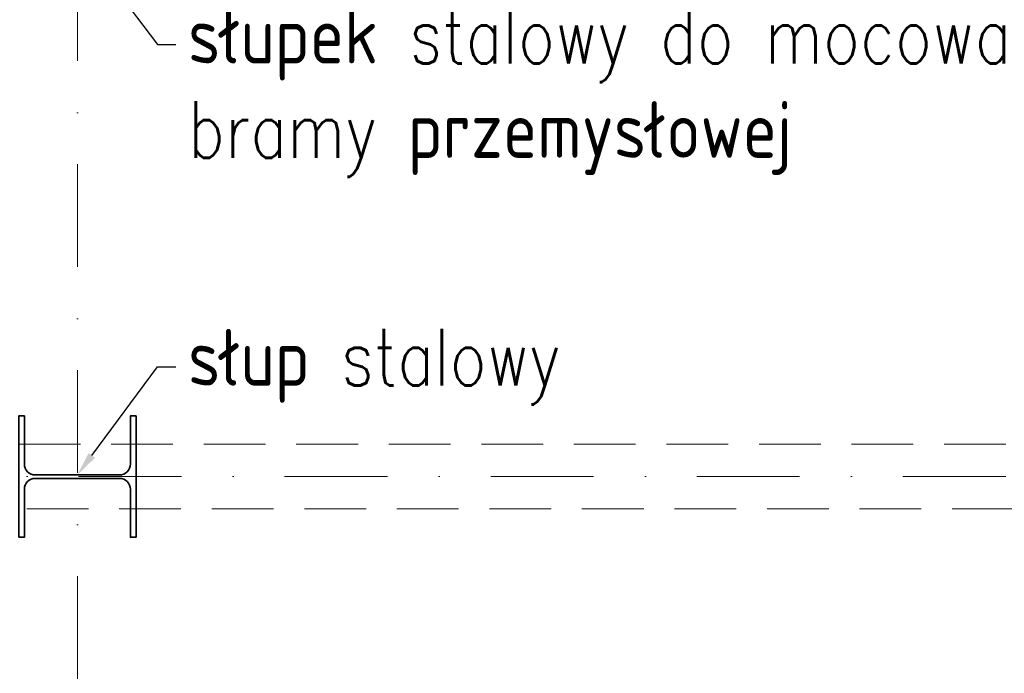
# Model space of a CAD drawing. Header units: millimetres. Extents: x 16720 to 74016, y 25810 to 81213.
# Tile 64 of 256: x 32332 to 32576, y 30809 to 30970. Entities that reach past the tile are written whole.
import ezdxf
from ezdxf import colors
from ezdxf.entities.mleader import LeaderData, LeaderLine
from ezdxf.math import Vec2, Vec3

# ---------------------------------------------------------------- set-up
doc = ezdxf.new("R2010")
doc.units = ezdxf.units.MM
doc.linetypes.add('DASHDOTX2', pattern=[50.8, 25.4, -12.7, 0, -12.7])
doc.linetypes.add('HIDDENX2', pattern=[19.05, 12.7, -6.35])
for name, color, linetype, lineweight in [('_OPISY', 110, 'Continuous', 9), ('_OŚ', 165, 'DASHDOTX2', 9), ('_PRZERYWANE', 252, 'HIDDENX2', 9), ('_STAL', 113, 'Continuous', 35)]:
    doc.layers.add(name, color=color, linetype=linetype, lineweight=lineweight)
doc.styles.add('ROMANS', font='romans.shx', dxfattribs={"width": 0.8, "height": 17})

msp = doc.modelspace()

# ---------------------------------------------------------------- linework, layer by layer
at = {"layer": '_OŚ'}
for p, q in [((32346.71, 29280.43), (32346.71, 33191.24)), ((35528.21, 30857.43), (30465.21, 30857.43))]:
    msp.add_line(p, q, dxfattribs=at)
at = {"layer": '_PRZERYWANE', "ltscale": 1.2}
msp.add_lwpolyline([(32332.21, 30849.43), (32332.21, 30865.43), (35161.21, 30865.43), (35161.21, 30849.43)], close=True, dxfattribs=at)
at = {"layer": '_STAL'}
msp.add_lwpolyline([(32332.21, 30842.43), (32333.61, 30842.43), (32333.61, 30854.3, -0.414214), (32336.31, 30857), (32357.11, 30857, -0.414214), (32359.81, 30854.3), (32359.81, 30842.43), (32361.21, 30842.43), (32361.21, 30872.43), (32359.81, 30872.43), (32359.81, 30860.55, -0.414214), (32357.11, 30857.85), (32336.31, 30857.85, -0.414214), (32333.61, 30860.55), (32333.61, 30872.43), (32332.21, 30872.43), (32332.21, 30842.43)], format="xyb", dxfattribs=at)

# ---------------------------------------------------------------- leaders
at = {"layer": '_OPISY'}
ml = msp.add_multileader_mtext('Standard', dxfattribs=at)
ml.set_content('{\\Fsimplex|c238;słupek stalowy do mocowania \\Pbramy przemysłowej }', color=256, style='ROMANS')
ml.set_leader_properties()
ml.build(insert=Vec2(0, 0))
ml.multileader.update_dxf_attribs({"dogleg_length": 4, "arrow_head_size": 6})
ctx = ml.context
ctx.base_point, ctx.char_height, ctx.arrow_head_size, ctx.landing_gap_size, ctx.plane_origin, ctx.plane_x_axis, ctx.plane_y_axis = Vec3(32371.05, 30964.19), 14, 6, 3, Vec3(32845.29, 30612.94), Vec3(1, 0, 0), Vec3(0, 1, 0)
ctx.text_align_type = 2
notes = []
notes.append((ctx, [(1, (1, 1, 0), (32366.47, 30964.19), (1, 0, 0), 4.57, [(0, [(32339.21, 31000.43)], 0, [])])]))
ctx.mtext.insert, ctx.mtext.text_direction, ctx.mtext.flow_direction = Vec3(32374.05, 30973.52), Vec3(1, 0, 0), 5
ml = msp.add_multileader_mtext('Standard', dxfattribs=at)
ml.set_content('{\\Fsimplex|c238;słup stalowy \\P}', color=256, style='ROMANS')
ml.set_leader_properties()
ml.build(insert=Vec2(0, 0))
ml.multileader.update_dxf_attribs({"dogleg_length": 4, "arrow_head_size": 6})
ctx = ml.context
ctx.base_point, ctx.char_height, ctx.arrow_head_size, ctx.landing_gap_size, ctx.plane_origin, ctx.plane_x_axis, ctx.plane_y_axis = Vec3(32371.05, 30884.58), 14, 6, 3, Vec3(32845.29, 30553.33), Vec3(1, 0, 0), Vec3(0, 1, 0)
ctx.text_align_type = 2
notes.append((ctx, [(1, (1, 1, 0), (32366.47, 30884.58), (1, 0, 0), 4.57, [(0, [(32346.71, 30857.85)], 0, [])])]))
ctx.mtext.insert, ctx.mtext.text_direction, ctx.mtext.flow_direction = Vec3(32374.05, 30893.91), Vec3(1, 0, 0), 5
for ctx, leaders in notes:
    for number, flags, end, landing, length, lines in leaders:
        leader = LeaderData()
        leader.index, (leader.has_last_leader_line, leader.has_dogleg_vector, leader.attachment_direction) = number, flags
        leader.last_leader_point, leader.dogleg_vector, leader.dogleg_length = Vec3(end), Vec3(landing), length
        for number, points, colour, breaks in lines:
            line = LeaderLine()
            line.index, line.vertices, line.color, line.breaks = number, Vec3.list(points), colors.encode_raw_color(colour), breaks
            leader.lines.append(line)
        ctx.leaders.append(leader)

doc.saveas('drawing.dxf')
